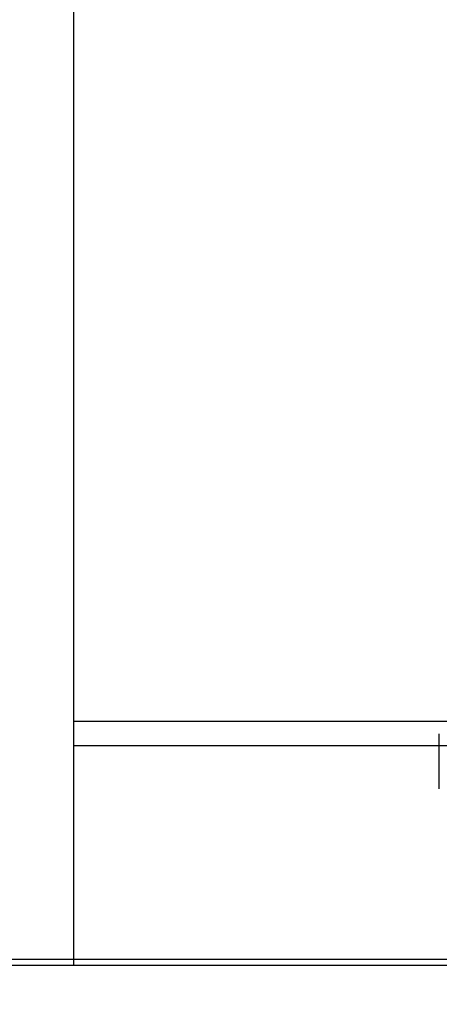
# Model space of a CAD drawing. Header units: millimetres. Extents: x 42924 to 92944, y -369470 to -179866.
# Tile 142 of 256: x 60266 to 60300, y -180945 to -180864. Entities that reach past the tile are written whole.
import ezdxf

# ---------------------------------------------------------------- set-up
doc = ezdxf.new("R2010")
doc.units = ezdxf.units.MM
doc.linetypes.add('DASHDOT', pattern=[25.4, 12.7, -6.35, 0, -6.35])
doc.layers.get('0').update_dxf_attribs({"color": 8})
for name, color, linetype in [('!! 0_ Istn-sciany', 8, 'Continuous'), ('!! 0_Osie', 8, 'DASHDOT'), ('!! 2 ZABUDOWA GK-MDF', 8, 'Continuous'), ('!! 2_proj ściany remont', 8, 'Continuous'), ('0-osie-liniA', 8, 'DASHDOT')]:
    doc.layers.add(name, color=color, linetype=linetype)
doc.layers.add('!!_@ wypos sanit nd', color=8, linetype='Continuous', plot=False)
doc.layers.add('E_SAP_ZASIĘG', color=150, linetype='Continuous', plot=False)

# ---------------------------------------------------------------- blocks, each defined once
blk = doc.blocks.new('A$Cff2eaf8b')
blk.add_lwpolyline([(0.20099, -0.02671), (0.20099, -0.0717)])
blk = doc.blocks.new('BLOK OSI')
at = {"layer": '0-osie-liniA', "ltscale": 5}
blk.add_lwpolyline([(48639.258, -194702.088), (55442.285, -194702.088)], dxfattribs=at)

msp = doc.modelspace()

# ---------------------------------------------------------------- linework, layer by layer
at = {"layer": '!! 0_ Istn-sciany'}
msp.add_lwpolyline([(60216.56735, -180941.3878), (60472.56735, -180941.3878)], dxfattribs=at)
at = {"layer": '!! 2 ZABUDOWA GK-MDF'}
for points in [[(60270.56735, -180921.3878), (60370.56735, -180921.3878)], [(60270.56735, -180923.3878), (60370.56735, -180923.3878)]]:
    msp.add_lwpolyline(points, dxfattribs=at)
at = {"layer": '!! 2_proj ściany remont'}
msp.add_lwpolyline([(60270.56735, -180941.3878), (60270.56735, -180770.3878)], dxfattribs=at)
at = {"layer": 'E_SAP_ZASIĘG'}
msp.add_circle((60076.8218, -181088.08994), 600, dxfattribs=at)

# ---------------------------------------------------------------- block references
at = {"layer": '!! 0_Osie'}
msp.add_blockref('BLOK OSI', (8819.85593, 13761.2005), dxfattribs=at)
at = {"layer": '!!_@ wypos sanit nd', "xscale": 100, "yscale": 100, "zscale": 100, "rotation": 180}
msp.add_blockref('A$Cff2eaf8b', (60320.56716, -180929.6058), dxfattribs=at)

doc.saveas('drawing.dxf')
